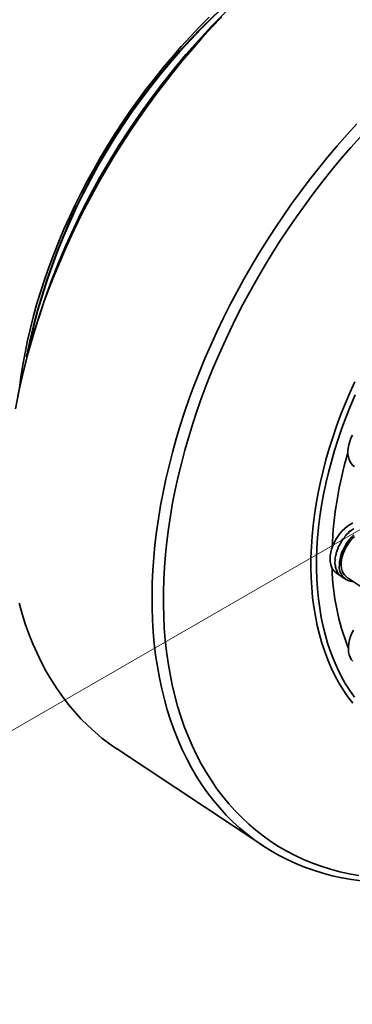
# Model space of a CAD drawing. Header units: millimetres. Extents: x -8713 to 3261, y -18743 to -8704.
# Tile 116 of 133: x 3153 to 3159, y -18304 to -18286. Entities that reach past the tile are written whole.
import ezdxf

# ---------------------------------------------------------------- set-up
doc = ezdxf.new("R2010")
doc.units = ezdxf.units.MM
doc.header["$LTSCALE"] = 10
doc.layers.add('1轮廓实线层', color=7, linetype='Continuous', lineweight=18)

msp = doc.modelspace()

# ---------------------------------------------------------------- linework, layer by layer
at = {"color": 7, "linetype": 'Continuous', "lineweight": 35}
for p, q in [((3158.757, -18295.743), (3158.749, -18295.738)), ((3158.833, -18295.66), (3158.824, -18295.654)), ((3158.824, -18295.654), (3158.833, -18295.66)), ((3158.641, -18295.938), (3158.632, -18295.933)), ((3158.632, -18295.933), (3158.633, -18295.933)), ((3158.632, -18295.933), (3158.641, -18295.938)), ((3158.692, -18295.837), (3158.684, -18295.832)), ((3158.684, -18295.832), (3158.684, -18295.832)), ((3158.588, -18296.238), (3158.579, -18296.232)), ((3158.579, -18296.232), (3158.579, -18296.232)), ((3158.588, -18296.238), (3158.579, -18296.232))]:
    msp.add_line(p, q, dxfattribs=at)
for major_axis, ratio, start_param, end_param in [((0.369, 0.409), 0.636906, 1.533433, 1.742873), ((0.368, 0.41), 0.655082, 1.325709, 1.535148), ((0.367, 0.411), 0.618935, 1.737305, 1.946745)]:
    msp.add_ellipse((3159.004, -18295.993), major_axis=major_axis, ratio=ratio, start_param=start_param, end_param=end_param, dxfattribs=at)
at = {"layer": '1轮廓实线层'}
msp.add_line((3163.904, -18292.789), (3142.426, -18305.19), dxfattribs=at)
at = {"layer": '1轮廓实线层', "color": 7, "linetype": 'Continuous', "lineweight": 35}
for p, q in [((3158.749, -18295.738), (3158.757, -18295.743)), ((3158.684, -18295.832), (3158.692, -18295.837)), ((3158.587, -18296.143), (3158.579, -18296.137)), ((3158.579, -18296.137), (3158.579, -18296.137)), ((3158.579, -18296.137), (3158.587, -18296.143)), ((3158.605, -18296.042), (3158.597, -18296.036)), ((3158.597, -18296.036), (3158.597, -18296.036)), ((3158.597, -18296.036), (3158.605, -18296.042)), ((3158.606, -18296.322), (3158.598, -18296.316)), ((3158.598, -18296.316), (3158.598, -18296.316)), ((3158.598, -18296.316), (3158.606, -18296.322)), ((3158.609, -18296.388), (3158.7, -18296.448)), ((3158.642, -18296.391), (3158.633, -18296.386)), ((3158.633, -18296.386), (3158.633, -18296.386)), ((3158.633, -18296.386), (3158.642, -18296.391)), ((3158.693, -18296.444), (3158.685, -18296.438)), ((3158.685, -18296.438), (3158.685, -18296.438)), ((3158.685, -18296.438), (3158.693, -18296.444)), ((3158.7, -18296.448), (3158.776, -18296.499)), ((3158.8, -18296.463), (3159.139, -18296.688)), ((3154.688, -18299.54), (3157.288, -18301.265))]:
    msp.add_line(p, q, dxfattribs=at)
at = {"layer": '1轮廓实线层', "color": 7, "linetype": 'Continuous', "lineweight": 35, "flags": 128}
for points in [[(3156.554, -18286.426), (3156.374, -18286.616), (3156.198, -18286.809), (3156.024, -18287.007), (3155.854, -18287.209), (3155.687, -18287.414), (3155.523, -18287.623), (3155.363, -18287.835), (3155.206, -18288.05), (3155.053, -18288.268), (3154.905, -18288.489), (3154.76, -18288.713), (3154.619, -18288.939), (3154.482, -18289.168), (3154.35, -18289.398), (3154.223, -18289.631), (3154.1, -18289.865), (3153.981, -18290.101), (3153.868, -18290.338), (3153.759, -18290.576), (3153.655, -18290.815), (3153.556, -18291.055), (3153.463, -18291.295), (3153.374, -18291.536), (3153.291, -18291.777), (3153.213, -18292.018), (3153.141, -18292.258), (3153.074, -18292.499), (3153.012, -18292.738), (3152.956, -18292.977), (3152.906, -18293.215)], [(3156.327, -18286.433), (3156.158, -18286.603), (3155.993, -18286.777), (3155.83, -18286.956), (3155.671, -18287.138), (3155.514, -18287.325), (3155.361, -18287.514), (3155.211, -18287.708), (3155.065, -18287.905), (3154.922, -18288.104), (3154.784, -18288.307), (3154.649, -18288.513), (3154.518, -18288.72), (3154.392, -18288.931), (3154.27, -18289.143), (3154.153, -18289.357), (3154.04, -18289.573), (3153.932, -18289.791), (3153.828, -18290.009), (3153.73, -18290.229), (3153.637, -18290.45), (3153.548, -18290.671), (3153.465, -18290.893), (3153.387, -18291.115), (3153.315, -18291.337), (3153.248, -18291.559), (3153.186, -18291.78), (3153.13, -18292.001), (3153.08, -18292.221), (3153.035, -18292.44), (3152.995, -18292.657), (3152.962, -18292.873), (3152.942, -18293.023)], [(3159.056, -18301.896), (3158.879, -18301.871), (3158.704, -18301.841), (3158.532, -18301.803), (3158.363, -18301.759), (3158.198, -18301.707), (3158.036, -18301.65), (3157.878, -18301.585), (3157.723, -18301.514), (3157.572, -18301.437), (3157.426, -18301.353), (3157.283, -18301.262), (3157.145, -18301.165), (3157.01, -18301.062), (3156.881, -18300.953), (3156.755, -18300.838), (3156.635, -18300.717), (3156.519, -18300.59), (3156.408, -18300.457), (3156.302, -18300.318), (3156.201, -18300.174), (3156.105, -18300.025), (3156.014, -18299.87), (3155.928, -18299.71), (3155.848, -18299.545), (3155.773, -18299.375), (3155.703, -18299.2), (3155.639, -18299.02), (3155.581, -18298.836), (3155.528, -18298.648), (3155.48, -18298.456), (3155.439, -18298.259), (3155.403, -18298.058), (3155.372, -18297.854), (3155.348, -18297.647), (3155.329, -18297.435), (3155.316, -18297.221), (3155.309, -18297.004), (3155.308, -18296.783), (3155.312, -18296.56), (3155.322, -18296.335), (3155.338, -18296.107), (3155.36, -18295.877), (3155.388, -18295.645), (3155.421, -18295.412), (3155.46, -18295.176), (3155.505, -18294.94), (3155.555, -18294.702), (3155.611, -18294.463), (3155.673, -18294.223), (3155.74, -18293.983), (3155.812, -18293.742), (3155.89, -18293.502), (3155.973, -18293.261), (3156.062, -18293.02), (3156.155, -18292.779), (3156.254, -18292.54), (3156.358, -18292.301), (3156.467, -18292.062), (3156.58, -18291.825), (3156.699, -18291.59), (3156.822, -18291.356), (3156.949, -18291.123), (3157.082, -18290.893), (3157.218, -18290.664), (3157.359, -18290.438), (3157.504, -18290.214), (3157.653, -18289.993), (3157.805, -18289.775), (3157.962, -18289.56), (3158.122, -18289.348), (3158.286, -18289.139), (3158.453, -18288.933), (3158.623, -18288.732), (3158.797, -18288.534), (3158.973, -18288.34)], [(3159.037, -18288.571), (3158.864, -18288.764), (3158.694, -18288.962), (3158.526, -18289.163), (3158.363, -18289.368), (3158.202, -18289.577), (3158.045, -18289.789), (3157.892, -18290.003), (3157.743, -18290.221), (3157.597, -18290.441), (3157.456, -18290.664), (3157.319, -18290.889), (3157.186, -18291.117), (3157.058, -18291.346), (3156.934, -18291.577), (3156.814, -18291.81), (3156.7, -18292.044), (3156.59, -18292.279), (3156.485, -18292.516), (3156.385, -18292.753), (3156.29, -18292.991), (3156.201, -18293.229), (3156.116, -18293.468), (3156.037, -18293.706), (3155.963, -18293.945), (3155.895, -18294.183), (3155.832, -18294.42), (3155.774, -18294.657), (3155.722, -18294.893), (3155.676, -18295.128), (3155.635, -18295.361), (3155.6, -18295.593), (3155.571, -18295.824), (3155.547, -18296.052), (3155.53, -18296.278), (3155.518, -18296.502), (3155.511, -18296.724), (3155.511, -18296.943), (3155.516, -18297.159), (3155.527, -18297.372), (3155.544, -18297.583), (3155.567, -18297.789), (3155.595, -18297.993), (3155.629, -18298.192), (3155.669, -18298.388), (3155.714, -18298.58), (3155.765, -18298.767), (3155.822, -18298.951), (3155.884, -18299.129), (3155.951, -18299.304), (3156.024, -18299.473), (3156.103, -18299.638), (3156.186, -18299.798), (3156.275, -18299.952), (3156.369, -18300.101), (3156.468, -18300.245), (3156.572, -18300.383), (3156.681, -18300.516), (3156.795, -18300.643), (3156.913, -18300.764), (3157.037, -18300.88), (3157.164, -18300.989), (3157.296, -18301.092), (3157.433, -18301.189), (3157.573, -18301.279), (3157.718, -18301.363), (3157.867, -18301.441), (3158.019, -18301.512), (3158.176, -18301.577), (3158.335, -18301.635), (3158.499, -18301.687), (3158.665, -18301.732), (3158.835, -18301.77), (3159.008, -18301.801)], [(3158.898, -18298.714), (3158.811, -18298.598), (3158.729, -18298.476), (3158.652, -18298.349), (3158.581, -18298.217), (3158.514, -18298.079), (3158.453, -18297.937), (3158.398, -18297.79), (3158.348, -18297.638), (3158.303, -18297.482), (3158.264, -18297.322), (3158.231, -18297.158), (3158.203, -18296.99), (3158.181, -18296.819), (3158.165, -18296.644), (3158.155, -18296.466), (3158.15, -18296.284), (3158.151, -18296.1), (3158.158, -18295.914), (3158.171, -18295.725), (3158.189, -18295.534), (3158.213, -18295.341), (3158.243, -18295.146), (3158.279, -18294.95), (3158.32, -18294.753), (3158.367, -18294.555), (3158.419, -18294.355), (3158.477, -18294.156), (3158.54, -18293.956), (3158.608, -18293.756), (3158.682, -18293.556), (3158.761, -18293.356), (3158.845, -18293.157), (3158.934, -18292.959)], [(3158.941, -18293.19), (3158.857, -18293.388), (3158.779, -18293.588), (3158.705, -18293.787), (3158.637, -18293.987), (3158.574, -18294.187), (3158.516, -18294.386), (3158.464, -18294.585), (3158.418, -18294.783), (3158.377, -18294.98), (3158.342, -18295.175), (3158.312, -18295.37), (3158.288, -18295.562), (3158.271, -18295.753), (3158.258, -18295.941), (3158.252, -18296.127), (3158.252, -18296.31), (3158.257, -18296.491), (3158.268, -18296.668), (3158.285, -18296.843), (3158.308, -18297.013), (3158.336, -18297.18), (3158.371, -18297.343), (3158.411, -18297.503), (3158.456, -18297.657), (3158.507, -18297.808), (3158.564, -18297.954), (3158.626, -18298.095), (3158.694, -18298.231), (3158.766, -18298.361), (3158.845, -18298.487), (3158.928, -18298.607)], [(3158.894, -18293.913), (3158.867, -18293.971), (3158.845, -18294.029), (3158.828, -18294.088), (3158.818, -18294.145), (3158.813, -18294.201), (3158.814, -18294.254), (3158.82, -18294.304), (3158.833, -18294.351), (3158.851, -18294.392), (3158.875, -18294.428)], [(3158.875, -18294.428), (3158.903, -18294.459), (3158.928, -18294.478)], [(3158.901, -18295.484), (3158.851, -18295.512), (3158.803, -18295.545), (3158.756, -18295.585), (3158.711, -18295.629), (3158.669, -18295.677), (3158.63, -18295.729), (3158.596, -18295.784), (3158.566, -18295.841), (3158.54, -18295.899), (3158.52, -18295.957), (3158.505, -18296.016), (3158.496, -18296.073), (3158.493, -18296.128), (3158.496, -18296.18), (3158.505, -18296.229), (3158.519, -18296.274), (3158.539, -18296.314), (3158.564, -18296.348), (3158.594, -18296.377), (3158.609, -18296.388)], [(3158.66, -18296.241), (3158.663, -18296.186), (3158.672, -18296.129), (3158.686, -18296.071), (3158.706, -18296.012), (3158.731, -18295.954), (3158.761, -18295.897), (3158.796, -18295.843), (3158.834, -18295.79), (3158.876, -18295.742), (3158.921, -18295.698)], [(3158.8, -18296.463), (3158.779, -18296.447), (3158.752, -18296.418), (3158.729, -18296.383), (3158.712, -18296.344), (3158.7, -18296.299), (3158.694, -18296.251), (3158.694, -18296.2), (3158.7, -18296.146), (3158.711, -18296.091), (3158.728, -18296.034), (3158.751, -18295.979), (3158.778, -18295.924), (3158.81, -18295.871), (3158.846, -18295.82), (3158.885, -18295.773), (3158.928, -18295.73)], [(3152.928, -18296.923), (3152.981, -18297.112), (3153.04, -18297.296), (3153.104, -18297.475), (3153.174, -18297.65), (3153.249, -18297.82), (3153.329, -18297.985), (3153.415, -18298.145), (3153.506, -18298.3), (3153.602, -18298.449), (3153.703, -18298.594), (3153.809, -18298.732), (3153.92, -18298.865), (3154.036, -18298.992), (3154.156, -18299.113), (3154.281, -18299.228), (3154.411, -18299.338), (3154.545, -18299.441), (3154.684, -18299.537), (3154.688, -18299.54)], [(3158.912, -18297.405), (3158.883, -18297.462), (3158.86, -18297.521), (3158.841, -18297.579), (3158.828, -18297.637), (3158.821, -18297.694), (3158.82, -18297.748), (3158.824, -18297.799), (3158.835, -18297.847), (3158.851, -18297.89), (3158.872, -18297.929), (3158.899, -18297.961)]]:
    msp.add_lwpolyline(points, dxfattribs=at)
at = {"layer": '1轮廓实线层', "color": 7, "linetype": 'Continuous', "lineweight": 35}
for centre, radius, start, end in [((3166.249, -18295.979), 13.625, 123.5923, 169.27), ((3164.494, -18294.814), 11.662, 124.2399, 168.6223), ((3164.582, -18294.873), 11.759, 124.4719, 168.3903), ((3165.383, -18296.202), 6.859, 163.3121, 177.7179), ((3162.634, -18296.205), 4.105, 181.2979, 201.6973), ((3158.921, -18296.274), 0.263, 172.7484, 268.0624)]:
    msp.add_arc(centre, radius, start, end, dxfattribs=at)
for centre, major_axis, ratio, start_param, end_param in [((3159.004, -18295.993), (0.364, 0.412), 0.672704, 1.113202, 1.322641), ((3158.995, -18295.987), (0.368, 0.41), 0.655099, 1.116072, 1.325511), ((3158.995, -18295.987), (0.367, 0.411), 0.618952, 1.527675, 1.737115), ((3158.995, -18295.987), (0.369, 0.409), 0.636923, 1.3238, 1.533239), ((3159.004, -18295.993), (0.362, 0.414), 0.601839, 1.938227, 2.147666), ((3158.995, -18295.987), (0.356, 0.419), 0.586223, 1.927365, 2.136804), ((3158.995, -18295.987), (0.362, 0.414), 0.601855, 1.728599, 1.938039), ((3159.004, -18295.993), (0.356, 0.419), 0.586209, 2.136991, 2.34643), ((3158.995, -18295.987), (0.348, 0.425), 0.572575, 2.124626, 2.334065), ((3159.004, -18295.993), (0.348, 0.425), 0.572564, 2.334251, 2.54369), ((3158.995, -18295.987), (0.338, 0.432), 0.561356, 2.320892, 2.530332), ((3159.004, -18295.993), (0.338, 0.432), 0.561347, 2.530516, 2.739956), ((3158.995, -18295.987), (0.327, 0.439), 0.552934, 2.516541, 2.725981), ((3159.004, -18295.993), (0.327, 0.439), 0.552927, 2.726165, 2.935604), ((3158.995, -18295.987), (0.316, 0.447), 0.547587, 2.711841, 2.921281), ((3159.004, -18295.993), (0.316, 0.447), 0.547583, 2.921465, 3.130904), ((3158.995, -18295.987), (0.304, 0.455), 0.545496, 2.90698, 3.116419), ((3159.004, -18295.993), (0.304, 0.455), 0.545495, 3.116603, 3.143428), ((3158.995, -18295.987), (0.292, 0.463), 0.546731, 3.102101, 3.129124)]:
    msp.add_ellipse(centre, major_axis=major_axis, ratio=ratio, start_param=start_param, end_param=end_param, dxfattribs=at)

doc.saveas('drawing.dxf')
